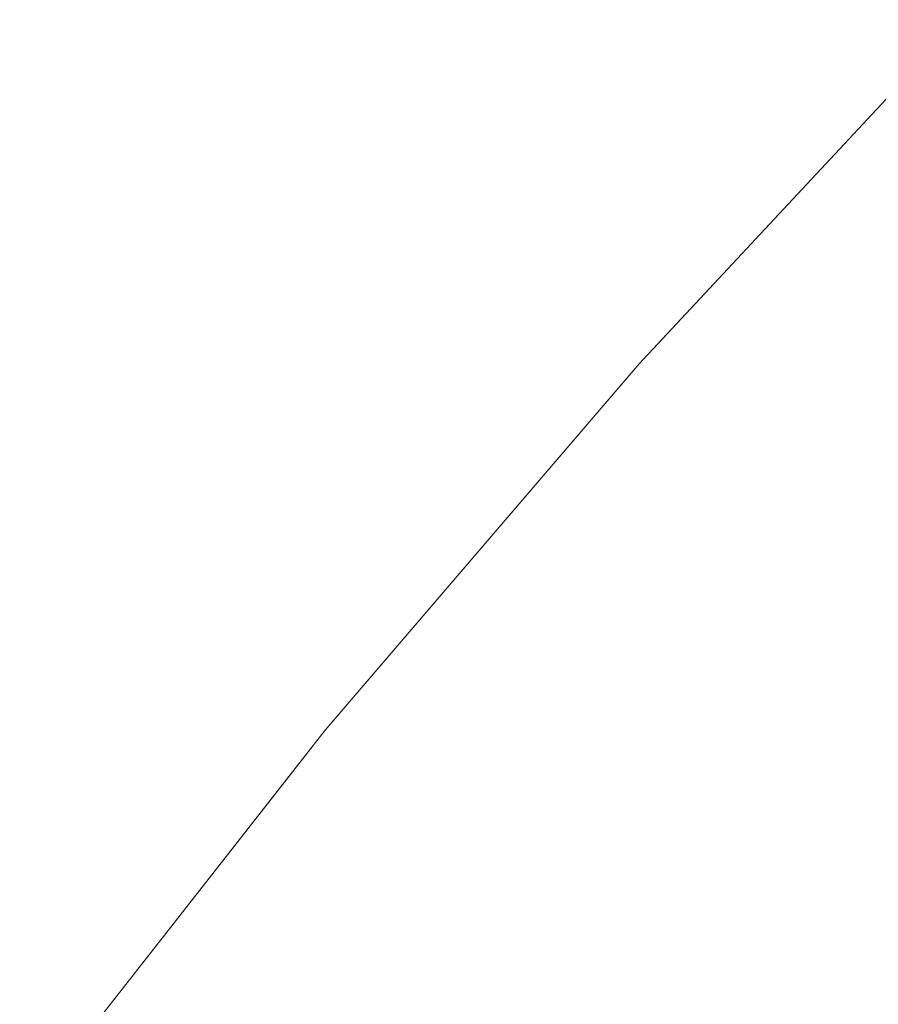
# Model space of a CAD drawing. Header units: centimetres. Extents: x -21.6 to 22.7, y 4.2 to 6.
# Tile 59 of 256: x -21.56513 to -21.55805, y 5.96816 to 5.97628. Entities that reach past the tile are written whole.
import ezdxf

# ---------------------------------------------------------------- set-up
doc = ezdxf.new("R2010")
doc.units = ezdxf.units.CM
doc.header["$LTSCALE"] = 2.54
doc.layers.add('Lucido design-1', color=7, linetype='Continuous')

# ---------------------------------------------------------------- blocks, each defined once
blk = doc.blocks.new('Gruppo-3-1')
at = {"color": 7, "linetype": 'Continuous', "lineweight": 9}
for points, invisible_edges in [([(-21.5597542, 5.9737294, -2276.32217), (-21.5573788, 5.9762758, -2276.32217), (-21.5573788, 5.9762758, -2276.92217), (-21.5600255, 5.9734386, -2276.92217)], 10), ([(-21.5597323, 5.9736987, -2276.9252942), (-21.5600255, 5.9734386, -2276.92217), (-21.5573788, 5.9762758, -2276.92217), (-21.5580469, 5.9755177, -2276.9252942)], 13), ([(-21.5597323, 5.9736987, -2276.3190457), (-21.5580469, 5.9755177, -2276.3190457), (-21.5573788, 5.9762758, -2276.32217), (-21.5597542, 5.9737294, -2276.32217)], 11), ([(-21.5596499, 5.9735911, -2276.3159261), (-21.5579669, 5.9754075, -2276.3159261), (-21.5580469, 5.9755177, -2276.3190457), (-21.5597323, 5.9736987, -2276.3190457)], 15), ([(-21.5580469, 5.9755177, -2276.9252942), (-21.5579669, 5.9754075, -2276.9284139), (-21.5596499, 5.9735911, -2276.9284139), (-21.5597323, 5.9736987, -2276.9252942)], 15), ([(-21.5595128, 5.9734122, -2276.3128155), (-21.5578339, 5.9752241, -2276.3128155), (-21.5579669, 5.9754075, -2276.3159261), (-21.5596499, 5.9735911, -2276.3159261)], 15), ([(-21.5595128, 5.9734122, -2276.9315244), (-21.5596499, 5.9735911, -2276.9284139), (-21.5579669, 5.9754075, -2276.9284139), (-21.5578339, 5.9752241, -2276.9315244)], 15), ([(-21.5593214, 5.9731624, -2276.3097186), (-21.5576482, 5.9749681, -2276.3097186), (-21.5578339, 5.9752241, -2276.3128155), (-21.5595128, 5.9734122, -2276.3128155)], 15), ([(-21.5578339, 5.9752241, -2276.9315244), (-21.5576482, 5.9749681, -2276.9346213), (-21.5593214, 5.9731624, -2276.9346213), (-21.5595128, 5.9734122, -2276.9315244)], 15), ([(-21.5590763, 5.9728425, -2276.3066398), (-21.5574105, 5.9746403, -2276.3066398), (-21.5576482, 5.9749681, -2276.3097186), (-21.5593214, 5.9731624, -2276.3097186)], 15), ([(-21.5590763, 5.9728425, -2276.9377002), (-21.5593214, 5.9731624, -2276.9346213), (-21.5576482, 5.9749681, -2276.9346213), (-21.5574105, 5.9746403, -2276.9377002)], 15), ([(-21.5587781, 5.9724534, -2276.3035833), (-21.5571213, 5.9742416, -2276.3035833), (-21.5574105, 5.9746403, -2276.3066398), (-21.5590763, 5.9728425, -2276.3066398)], 15), ([(-21.5574105, 5.9746403, -2276.9377002), (-21.5571213, 5.9742416, -2276.9407566), (-21.5587781, 5.9724534, -2276.9407566), (-21.5590763, 5.9728425, -2276.9377002)], 15), ([(-21.5584278, 5.9719963, -2276.3005536), (-21.5567814, 5.9737732, -2276.3005536), (-21.5571213, 5.9742416, -2276.3035833), (-21.5587781, 5.9724534, -2276.3035833)], 15), ([(-21.5584278, 5.9719963, -2276.9437864), (-21.5587781, 5.9724534, -2276.9407566), (-21.5571213, 5.9742416, -2276.9407566), (-21.5567814, 5.9737732, -2276.9437864)], 15), ([(-21.5597323, 5.9736987, -2276.3190457), (-21.5597542, 5.9737294, -2276.32217), (-21.5600255, 5.9734386, -2276.32217)], 9), ([(-21.5600255, 5.9734386, -2276.92217), (-21.5600255, 5.9734386, -2276.32217), (-21.5597542, 5.9737294, -2276.32217)], 9), ([(-21.5580263, 5.9714723, -2276.2975546), (-21.556392, 5.9732362, -2276.2975546), (-21.5567814, 5.9737732, -2276.3005536), (-21.5584278, 5.9719963, -2276.3005536)], 15), ([(-21.5567814, 5.9737732, -2276.9437864), (-21.556392, 5.9732362, -2276.9467854), (-21.5580263, 5.9714723, -2276.9467854), (-21.5584278, 5.9719963, -2276.9437864)], 15), ([(-21.5597323, 5.9736987, -2276.3190457), (-21.5613588, 5.9718451, -2276.3190457), (-21.561274, 5.9717402, -2276.3159261), (-21.5596499, 5.9735911, -2276.3159261)], 15), ([(-21.5613588, 5.9718451, -2276.3190457), (-21.5597323, 5.9736987, -2276.3190457), (-21.5600255, 5.9734386, -2276.32217)], 11), ([(-21.5600255, 5.9734386, -2276.92217), (-21.5597323, 5.9736987, -2276.9252942), (-21.5613588, 5.9718451, -2276.9252942)], 11), ([(-21.5597323, 5.9736987, -2276.9252942), (-21.5596499, 5.9735911, -2276.9284139), (-21.561274, 5.9717402, -2276.9284139), (-21.5613588, 5.9718451, -2276.9252942)], 15), ([(-21.5596499, 5.9735911, -2276.3159261), (-21.561274, 5.9717402, -2276.3159261), (-21.5611329, 5.9715658, -2276.3128155), (-21.5595128, 5.9734122, -2276.3128155)], 15), ([(-21.5611329, 5.9715658, -2276.9315244), (-21.561274, 5.9717402, -2276.9284139), (-21.5596499, 5.9735911, -2276.9284139), (-21.5595128, 5.9734122, -2276.9315244)], 15), ([(-21.5600255, 5.9734386, -2276.32217), (-21.5626127, 5.9704149, -2276.32217), (-21.5613588, 5.9718451, -2276.3190457)], 10), ([(-21.5626127, 5.9704149, -2276.92217), (-21.5626127, 5.9704149, -2276.32217), (-21.5600255, 5.9734386, -2276.32217), (-21.5600255, 5.9734386, -2276.92217)], 5), ([(-21.5613588, 5.9718451, -2276.9252942), (-21.5626127, 5.9704149, -2276.92217), (-21.5600255, 5.9734386, -2276.92217)], 9), ([(-21.5595128, 5.9734122, -2276.3128155), (-21.5611329, 5.9715658, -2276.3128155), (-21.560936, 5.9713223, -2276.3097186), (-21.5593214, 5.9731624, -2276.3097186)], 15), ([(-21.5595128, 5.9734122, -2276.9315244), (-21.5593214, 5.9731624, -2276.9346213), (-21.560936, 5.9713223, -2276.9346213), (-21.5611329, 5.9715658, -2276.9315244)], 15), ([(-21.5593214, 5.9731624, -2276.3097186), (-21.560936, 5.9713223, -2276.3097186), (-21.5606838, 5.9710105, -2276.3066398), (-21.5590763, 5.9728425, -2276.3066398)], 15), ([(-21.5606838, 5.9710105, -2276.9377002), (-21.560936, 5.9713223, -2276.9346213), (-21.5593214, 5.9731624, -2276.9346213), (-21.5590763, 5.9728425, -2276.9377002)], 15), ([(-21.5590763, 5.9728425, -2276.3066398), (-21.5606838, 5.9710105, -2276.3066398), (-21.5603771, 5.9706313, -2276.3035833), (-21.5587781, 5.9724534, -2276.3035833)], 15), ([(-21.5590763, 5.9728425, -2276.9377002), (-21.5587781, 5.9724534, -2276.9407566), (-21.5603771, 5.9706313, -2276.9407566), (-21.5606838, 5.9710105, -2276.9377002)], 15), ([(-21.5587781, 5.9724534, -2276.3035833), (-21.5603771, 5.9706313, -2276.3035833), (-21.5600166, 5.9701856, -2276.3005536), (-21.5584278, 5.9719963, -2276.3005536)], 15), ([(-21.5600166, 5.9701856, -2276.9437864), (-21.5603771, 5.9706313, -2276.9407566), (-21.5587781, 5.9724534, -2276.9407566), (-21.5584278, 5.9719963, -2276.9437864)], 15), ([(-21.5584278, 5.9719963, -2276.3005536), (-21.5600166, 5.9701856, -2276.3005536), (-21.5596036, 5.9696749, -2276.2975546), (-21.5580263, 5.9714723, -2276.2975546)], 15), ([(-21.5584278, 5.9719963, -2276.9437864), (-21.5580263, 5.9714723, -2276.9467854), (-21.5596036, 5.9696749, -2276.9467854), (-21.5600166, 5.9701856, -2276.9437864)], 15), ([(-21.5629262, 5.9699603, -2276.3190457), (-21.5613588, 5.9718451, -2276.3190457), (-21.5626127, 5.9704149, -2276.32217)], 11), ([(-21.5628391, 5.9698582, -2276.3159261), (-21.561274, 5.9717402, -2276.3159261), (-21.5613588, 5.9718451, -2276.3190457), (-21.5629262, 5.9699603, -2276.3190457)], 15), ([(-21.5629262, 5.9699603, -2276.9252942), (-21.5626127, 5.9704149, -2276.92217), (-21.5613588, 5.9718451, -2276.9252942)], 11), ([(-21.5613588, 5.9718451, -2276.9252942), (-21.561274, 5.9717402, -2276.9284139), (-21.5628391, 5.9698582, -2276.9284139), (-21.5629262, 5.9699603, -2276.9252942)], 15), ([(-21.5626942, 5.9696884, -2276.3128155), (-21.5611329, 5.9715658, -2276.3128155), (-21.561274, 5.9717402, -2276.3159261), (-21.5628391, 5.9698582, -2276.3159261)], 15), ([(-21.5626942, 5.9696884, -2276.9315244), (-21.5628391, 5.9698582, -2276.9284139), (-21.561274, 5.9717402, -2276.9284139), (-21.5611329, 5.9715658, -2276.9315244)], 15), ([(-21.562492, 5.9694513, -2276.3097186), (-21.560936, 5.9713223, -2276.3097186), (-21.5611329, 5.9715658, -2276.3128155), (-21.5626942, 5.9696884, -2276.3128155)], 15), ([(-21.5611329, 5.9715658, -2276.9315244), (-21.560936, 5.9713223, -2276.9346213), (-21.562492, 5.9694513, -2276.9346213), (-21.5626942, 5.9696884, -2276.9315244)], 15), ([(-21.5580263, 5.9714723, -2276.2975546), (-21.5596036, 5.9696749, -2276.2975546), (-21.559139, 5.9691005, -2276.2945904), (-21.5575748, 5.9708831, -2276.2945904)], 15), ([(-21.559139, 5.9691005, -2276.9497496), (-21.5596036, 5.9696749, -2276.9467854), (-21.5580263, 5.9714723, -2276.9467854), (-21.5575748, 5.9708831, -2276.9497496)], 15), ([(-21.562233, 5.9691477, -2276.3066398), (-21.5606838, 5.9710105, -2276.3066398), (-21.560936, 5.9713223, -2276.3097186), (-21.562492, 5.9694513, -2276.3097186)], 15), ([(-21.562233, 5.9691477, -2276.9377002), (-21.562492, 5.9694513, -2276.9346213), (-21.560936, 5.9713223, -2276.9346213), (-21.5606838, 5.9710105, -2276.9377002)], 15), ([(-21.5619179, 5.9687784, -2276.3035833), (-21.5603771, 5.9706313, -2276.3035833), (-21.5606838, 5.9710105, -2276.3066398), (-21.562233, 5.9691477, -2276.3066398)], 15), ([(-21.5606838, 5.9710105, -2276.9377002), (-21.5603771, 5.9706313, -2276.9407566), (-21.5619179, 5.9687784, -2276.9407566), (-21.562233, 5.9691477, -2276.9377002)], 15), ([(-21.5575748, 5.9708831, -2276.2945904), (-21.559139, 5.9691005, -2276.2945904), (-21.5586243, 5.9684641, -2276.2916647), (-21.5570745, 5.9702302, -2276.2916647)], 15), ([(-21.5575748, 5.9708831, -2276.9497496), (-21.5570745, 5.9702302, -2276.9526752), (-21.5586243, 5.9684641, -2276.9526752), (-21.559139, 5.9691005, -2276.9497496)], 15), ([(-21.5615478, 5.9683445, -2276.3005536), (-21.5600166, 5.9701856, -2276.3005536), (-21.5603771, 5.9706313, -2276.3035833), (-21.5619179, 5.9687784, -2276.3035833)], 15), ([(-21.5615478, 5.9683445, -2276.9437864), (-21.5619179, 5.9687784, -2276.9407566), (-21.5603771, 5.9706313, -2276.9407566), (-21.5600166, 5.9701856, -2276.9437864)], 15), ([(-21.5626127, 5.9704149, -2276.92217), (-21.5651309, 5.9672026, -2276.92217), (-21.5651309, 5.9672026, -2276.32217), (-21.5629473, 5.9699881, -2276.32217)], 10), ([(-21.5644346, 5.9680477, -2276.9252942), (-21.5651309, 5.9672026, -2276.92217), (-21.5626127, 5.9704149, -2276.92217), (-21.5629262, 5.9699603, -2276.9252942)], 13), ([(-21.5626127, 5.9704149, -2276.32217), (-21.5629473, 5.9699881, -2276.32217), (-21.5629262, 5.9699603, -2276.3190457)], 10), ([(-21.5629473, 5.9699881, -2276.32217), (-21.5626127, 5.9704149, -2276.32217), (-21.5626127, 5.9704149, -2276.92217)], 10), ([(-21.5570745, 5.9702302, -2276.2916647), (-21.5586243, 5.9684641, -2276.2916647), (-21.5580607, 5.9677673, -2276.2887813), (-21.5565268, 5.9695153, -2276.2887813)], 15), ([(-21.5580607, 5.9677673, -2276.9555586), (-21.5586243, 5.9684641, -2276.9526752), (-21.5570745, 5.9702302, -2276.9526752), (-21.5565268, 5.9695153, -2276.9555586)], 15), ([(-21.5611235, 5.9678472, -2276.2975546), (-21.5596036, 5.9696749, -2276.2975546), (-21.5600166, 5.9701856, -2276.3005536), (-21.5615478, 5.9683445, -2276.3005536)], 15), ([(-21.5600166, 5.9701856, -2276.9437864), (-21.5596036, 5.9696749, -2276.9467854), (-21.5611235, 5.9678472, -2276.9467854), (-21.5615478, 5.9683445, -2276.9437864)], 15), ([(-21.5629473, 5.9699881, -2276.32217), (-21.5651309, 5.9672026, -2276.32217), (-21.5644346, 5.9680477, -2276.3190457), (-21.5629262, 5.9699603, -2276.3190457)], 14), ([(-21.5629262, 5.9699603, -2276.3190457), (-21.5644346, 5.9680477, -2276.3190457), (-21.5643453, 5.9679484, -2276.3159261), (-21.5628391, 5.9698582, -2276.3159261)], 15), ([(-21.5629262, 5.9699603, -2276.9252942), (-21.5628391, 5.9698582, -2276.9284139), (-21.5643453, 5.9679484, -2276.9284139), (-21.5644346, 5.9680477, -2276.9252942)], 15), ([(-21.5628391, 5.9698582, -2276.3159261), (-21.5643453, 5.9679484, -2276.3159261), (-21.5641967, 5.9677833, -2276.3128155), (-21.5626942, 5.9696884, -2276.3128155)], 15), ([(-21.5641967, 5.9677833, -2276.9315244), (-21.5643453, 5.9679484, -2276.9284139), (-21.5628391, 5.9698582, -2276.9284139), (-21.5626942, 5.9696884, -2276.9315244)], 15), ([(-21.5626942, 5.9696884, -2276.3128155), (-21.5641967, 5.9677833, -2276.3128155), (-21.5639893, 5.9675527, -2276.3097186), (-21.562492, 5.9694513, -2276.3097186)], 15), ([(-21.5626942, 5.9696884, -2276.9315244), (-21.562492, 5.9694513, -2276.9346213), (-21.5639893, 5.9675527, -2276.9346213), (-21.5641967, 5.9677833, -2276.9315244)], 15), ([(-21.5606464, 5.967288, -2276.2945904), (-21.559139, 5.9691005, -2276.2945904), (-21.5596036, 5.9696749, -2276.2975546), (-21.5611235, 5.9678472, -2276.2975546)], 15), ([(-21.5606464, 5.967288, -2276.9497496), (-21.5611235, 5.9678472, -2276.9467854), (-21.5596036, 5.9696749, -2276.9467854), (-21.559139, 5.9691005, -2276.9497496)], 15), ([(-21.5565268, 5.9695153, -2276.2887813), (-21.5580607, 5.9677673, -2276.2887813), (-21.5574499, 5.967012, -2276.2859436), (-21.5559331, 5.9687406, -2276.2859436)], 15), ([(-21.5565268, 5.9695153, -2276.9555586), (-21.5559331, 5.9687406, -2276.9583964), (-21.5574499, 5.967012, -2276.9583964), (-21.5580607, 5.9677673, -2276.9555586)], 15), ([(-21.562492, 5.9694513, -2276.3097186), (-21.5639893, 5.9675527, -2276.3097186), (-21.5637238, 5.9672574, -2276.3066398), (-21.562233, 5.9691477, -2276.3066398)], 15), ([(-21.5637238, 5.9672574, -2276.9377002), (-21.5639893, 5.9675527, -2276.9346213), (-21.562492, 5.9694513, -2276.9346213), (-21.562233, 5.9691477, -2276.9377002)], 15), ([(-21.562233, 5.9691477, -2276.3066398), (-21.5637238, 5.9672574, -2276.3066398), (-21.5634007, 5.9668982, -2276.3035833), (-21.5619179, 5.9687784, -2276.3035833)], 15), ([(-21.562233, 5.9691477, -2276.9377002), (-21.5619179, 5.9687784, -2276.9407566), (-21.5634007, 5.9668982, -2276.9407566), (-21.5637238, 5.9672574, -2276.9377002)], 15), ([(-21.5601177, 5.9666683, -2276.2916647), (-21.5586243, 5.9684641, -2276.2916647), (-21.559139, 5.9691005, -2276.2945904), (-21.5606464, 5.967288, -2276.2945904)], 15), ([(-21.559139, 5.9691005, -2276.9497496), (-21.5586243, 5.9684641, -2276.9526752), (-21.5601177, 5.9666683, -2276.9526752), (-21.5606464, 5.967288, -2276.9497496)], 15), ([(-21.5619179, 5.9687784, -2276.3035833), (-21.5634007, 5.9668982, -2276.3035833), (-21.5630212, 5.9664762, -2276.3005536), (-21.5615478, 5.9683445, -2276.3005536)], 15), ([(-21.5630212, 5.9664762, -2276.9437864), (-21.5634007, 5.9668982, -2276.9407566), (-21.5619179, 5.9687784, -2276.9407566), (-21.5615478, 5.9683445, -2276.9437864)], 15), ([(-21.5595389, 5.9659898, -2276.2887813), (-21.5580607, 5.9677673, -2276.2887813), (-21.5586243, 5.9684641, -2276.2916647), (-21.5601177, 5.9666683, -2276.2916647)], 15), ([(-21.5595389, 5.9659898, -2276.9555586), (-21.5601177, 5.9666683, -2276.9526752), (-21.5586243, 5.9684641, -2276.9526752), (-21.5580607, 5.9677673, -2276.9555586)], 15), ([(-21.5615478, 5.9683445, -2276.3005536), (-21.5630212, 5.9664762, -2276.3005536), (-21.5625862, 5.9659926, -2276.2975546), (-21.5611235, 5.9678472, -2276.2975546)], 15), ([(-21.5615478, 5.9683445, -2276.9437864), (-21.5611235, 5.9678472, -2276.9467854), (-21.5625862, 5.9659926, -2276.9467854), (-21.5630212, 5.9664762, -2276.9437864)], 15)]:
    blk.add_3dface(points, dxfattribs=dict(at, invisible_edges=invisible_edges))
blk = doc.blocks.new('Gruppo-4-1')
at = {"color": 7}
blk.add_blockref('Gruppo-3-1', (0, 0), dxfattribs=at)

msp = doc.modelspace()

# ---------------------------------------------------------------- block references
at = {"layer": 'Lucido design-1', "color": 7}
msp.add_blockref('Gruppo-4-1', (0, 0), dxfattribs=at)

doc.saveas('drawing.dxf')
